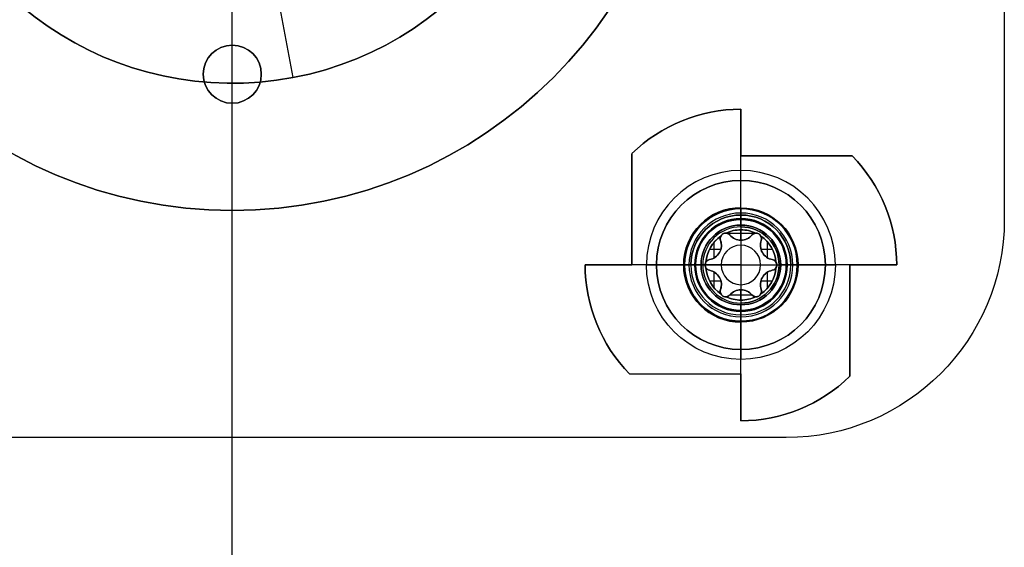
# Model space of a CAD drawing. Header units: millimetres. Extents: x -368 to 368, y -356 to 344.
# Tile 206 of 256: x -12 to 43, y -50 to -20. Entities that reach past the tile are written whole.
import ezdxf

# ---------------------------------------------------------------- set-up
doc = ezdxf.new("R2010")
doc.units = ezdxf.units.MM
doc.layers.add('Livello 01', color=7, linetype='Continuous')

# ---------------------------------------------------------------- blocks, each defined once
blk = doc.blocks.new('VTM05X25STIN0')
at = {"layer": 'Livello 01', "color": 250, "true_color": 0x404040}
for p, q in [((0, 4.65, -0.55), (0, 4.65)), ((0, 2.5, -2.7), (0, 4.65, -0.55)), ((0, 2.535), (0, 4.65)), ((0, 1.975, -0.14), (0, 2.535)), ((0, 2.5, -25), (0, 2.5, -4.3)), ((0, -2.5, -25), (0, 2.5, -25)), ((0, 2.195, -3.565), (0, 2.195, -3.435)), ((-0.875, 1.101), (-0.875, 1.726)), ((0, 0, -2.219), (0, 1.975, -1.5)), ((0, 1.975, -1.5), (0, 1.975, -0.14)), ((0.875, 1.101), (0.875, 1.726)), ((-1.451, 1.137, -1.548), (-1.451, 1.137)), ((-0.396, 1.463), (-1.268, 1.463)), ((1.268, 1.463), (0.396, 1.463)), ((1.451, 1.137, -1.548), (1.451, 1.137)), ((-1.752, -0.823), (-1.752, 0.823)), ((-1.751, 0.837, -1.513), (-1.751, 0.837, -0.149)), ((-1.082, 1.074, -1.664), (-1.082, 1.074)), ((1.082, 1.074, -1.664), (1.082, 1.074)), ((1.65, -0.613), (1.65, 0.613)), ((1.751, 0.837, -1.513), (1.751, 0.837, -0.149)), ((-2.535, 0), (-4.65, 0)), ((-1.936, 0, -0.15), (-1.936, 0)), ((-1.364, 0), (-1.936, 0)), ((-2.5, 0, -25), (2.5, 0, -25)), ((0, 0, -2.219), (0, -1.975, -1.5)), ((1.935, 0), (1.364, 0)), ((4.65, 0), (2.535, 0)), ((-1.751, -0.838, -1.513), (-1.751, -0.838, -0.149)), ((-1.082, -1.074, -1.664), (-1.082, -1.074)), ((1.082, -1.074, -1.664), (1.082, -1.074)), ((1.751, -0.838, -1.513), (1.751, -0.838, -0.149)), ((-1.451, -1.138, -1.548), (-1.451, -1.138)), ((-0.396, -1.463), (-1.268, -1.463)), ((-0.875, -1.726), (-0.875, -1.101)), ((1.268, -1.463), (0.396, -1.463)), ((0.875, -1.726), (0.875, -1.101)), ((1.451, -1.138, -1.548), (1.451, -1.138)), ((0, -1.975, -0.14), (0, -2.535)), ((0, -1.975, -1.5), (0, -1.975, -0.14)), ((0, -2.195, -3.565), (0, -2.195, -3.435)), ((0, -2.5, -25), (0, -2.5, -4.3)), ((0, -2.5, -2.7), (0, -4.65, -0.55)), ((0, -4.65), (0, -2.535)), ((0, -4.65, -0.55), (0, -4.65))]:
    blk.add_line(p, q, dxfattribs=at)
for centre, radius, start, end in [((0, 0, -0.55), 4.65, 360, 180), ((0, 0, -0.275), 4.65, 360, 180), ((0, 0, -2.642), 2.558, 360, 180), ((0, 0), 2.535, 360, 180), ((0, 0, -2.7), 2.5, 360, 180), ((0, 0, -25), 2.5, 360, 180), ((0, 0, -14.65), 2.5, 360, 180), ((0, 0, -3.565), 2.195, 360, 180), ((0, 0, -3.5), 2.195, 360, 180), ((0, 0, -3.565), 2.195, 360, 180), ((0, 0, -0.15), 1.935, 94.7362, 145.2638), ((0, 0, -0.075), 1.936, 94.7362, 145.2638), ((-1.082, 1.874, -0.861), 0.8, 250.4154, 349.5846), ((0, 1.675, -0.79), 0.3, 10.4154, 169.5846), ((0, 0, -0.15), 1.935, 34.7362, 85.2638), ((0, 0, -0.075), 1.936, 34.7362, 85.2638), ((1.082, 1.874, -0.861), 0.8, 190.4154, 289.5846), ((-1.451, 0.837, -0.79), 0.3, 70.4154, 229.5846), ((0, 0, -1.823), 1.086, 360, 180), ((1.451, 0.837, -0.79), 0.3, 310.4154, 109.5846), ((0, 0, -0.075), 1.936, 154.7362, 205.2638), ((0, 0, -0.15), 1.936, 154.7362, 180), ((-2.164, 0, -0.861), 0.8, 360, 49.5846), ((2.164, 0, -0.861), 0.8, 130.4154, 180), ((0, 0, -0.15), 1.936, 360, 25.2638), ((0, 0, -0.075), 1.936, 360, 25.2638), ((0, 0, -0.275), 4.65, 180, 360), ((0, 0, -14.65), 2.5, 180, 360), ((0, 0, -3.5), 2.195, 180, 360), ((0, 0, -0.15), 1.936, 180, 205.2638), ((-2.164, 0, -0.861), 0.8, 310.4154, 360), ((0, 0, -1.823), 1.086, 180, 360), ((0, 0, -2.642), 2.558, 180, 360), ((0, 0, -2.7), 2.5, 180, 360), ((0, 0, -25), 2.5, 180, 360), ((0, 0, -3.565), 2.195, 180, 360), ((0, 0, -3.565), 2.195, 180, 360), ((2.164, 0, -0.861), 0.8, 180, 229.5846), ((0, 0, -0.15), 1.935, 334.7362, 0), ((0, 0, -0.075), 1.936, 334.7362, 360), ((-1.451, -0.838, -0.79), 0.3, 130.4154, 289.5846), ((-1.082, -1.874, -0.861), 0.8, 10.4154, 109.5846), ((1.082, -1.874, -0.861), 0.8, 70.4154, 169.5846), ((1.451, -0.838, -0.79), 0.3, 250.4154, 49.5846), ((0, 0, -0.15), 1.935, 214.7362, 265.2638), ((0, 0, -0.075), 1.936, 214.7362, 265.2638), ((0, 0, -0.15), 1.936, 274.7362, 325.2638), ((0, 0, -0.075), 1.936, 274.7362, 325.2638), ((0, -1.675, -0.79), 0.3, 190.4154, 349.5846)]:
    blk.add_arc(centre, radius, start, end, dxfattribs=at)
at = {"layer": 'Livello 01', "color": 250, "true_color": 0x404040, "extrusion": (0, 0, -1)}
for centre, radius, start, end in [((0, 0), 4.65, 0, 180), ((0, 0, 4.3), 2.5, 0, 180), ((0, 0, 3.435), 2.195, 0, 180), ((0, 0), 1.935, 34.7362, 85.2638), ((1.082, 1.874), 0.8, 190.4154, 289.5846), ((0, 1.675), 0.3, 10.4154, 57.8119), ((0, 1.675), 0.3, 122.1881, 169.5846), ((0, 0), 1.936, 94.7362, 145.2638), ((-1.082, 1.874), 0.8, 250.4154, 349.5846), ((1.451, 0.837), 0.3, 62.1881, 109.5846), ((-1.451, 0.837), 0.3, 70.4154, 117.8119), ((0, 0), 1.936, 334.7362, 25.2638), ((1.451, 0.837), 0.3, 310.4154, 357.8119), ((2.164, 0), 0.8, 130.4154, 180), ((-2.164, 0), 0.8, 360, 49.5846), ((-1.451, 0.837), 0.3, 182.1881, 229.5846), ((0, 0), 1.936, 154.7362, 180), ((0, 0), 4.65, 180, 0), ((0, 0), 2.535, 180, 0), ((0, 0, 4.3), 2.5, 180, 0), ((0, 0, 3.435), 2.195, 180, 0), ((2.164, 0), 0.8, 180, 229.5846), ((0, 0, 0.55), 4.65, 180, 360), ((-2.164, 0), 0.8, 310.4154, 360), ((0, 0), 1.935, 180, 205.2638), ((1.451, -0.838), 0.3, 2.1881, 49.5846), ((1.082, -1.874), 0.8, 70.4154, 169.5846), ((-1.082, -1.874), 0.8, 10.4154, 109.5846), ((-1.451, -0.838), 0.3, 130.4154, 177.8119), ((1.451, -0.838), 0.3, 250.4154, 297.8119), ((0, 0), 1.935, 274.7362, 325.2638), ((0, 0), 1.936, 214.7362, 265.2638), ((-1.451, -0.838), 0.3, 242.1881, 289.5846), ((0, -1.675), 0.3, 302.1881, 349.5846), ((0, -1.675), 0.3, 190.4154, 237.8119)]:
    blk.add_arc(centre, radius, start, end, dxfattribs=at)
at = {"layer": 'Livello 01', "color": 250, "true_color": 0x404040, "extrusion": (1, 0, 0)}
for centre, start, end in [((3.235, -3.565), 180, 225), ((3.235, -3.435), 135, 180)]:
    blk.add_arc(centre, 1.04, start, end, dxfattribs=at)
at = {"layer": 'Livello 01', "color": 250, "true_color": 0x404040, "extrusion": (0, -1, 0)}
for centre, start, end in [((-3.235, -3.435), 0, 45), ((-3.235, -3.565), 315, 360), ((3.235, -3.435), 135, 180), ((3.235, -3.565), 180, 225)]:
    blk.add_arc(centre, 1.04, start, end, dxfattribs=at)
at = {"layer": 'Livello 01', "color": 250, "true_color": 0x404040, "extrusion": (-1, 0, 0)}
for centre, start, end in [((3.235, -3.435), 135, 180), ((3.235, -3.565), 180, 225)]:
    blk.add_arc(centre, 1.04, start, end, dxfattribs=at)
at = {"layer": 'Livello 01', "color": 250, "true_color": 0x404040}
for points, knots in [([(-1.35, 1.12, -1.58), (-1.244, 1.082, -1.619), (-1.13, 1.067, -1.654), (-0.901, 1.086, -1.706), (-0.785, 1.122, -1.722), (-0.581, 1.239, -1.723), (-0.492, 1.321, -1.707), (-0.359, 1.512, -1.654), (-0.315, 1.618, -1.619), (-0.295, 1.729, -1.58)], [-1.432609, -1.432609, -1.432609, -1.432609, -1.074457, -1.074457, -0.716305, -0.716305, -0.358152, -0.358152, 0, 0, 0, 0]), ([(-0.295, 1.729, -1.58), (-0.283, 1.796, -1.557), (-0.247, 1.858, -1.537), (-0.141, 1.949, -1.508), (-0.071, 1.975, -1.5), (0.072, 1.975, -1.5), (0.141, 1.949, -1.508), (0.248, 1.858, -1.537), (0.283, 1.796, -1.557), (0.295, 1.729, -1.58)], [-0.8702209, -0.8702209, -0.8702209, -0.8702209, -0.6526656, -0.6526656, -0.4351104, -0.4351104, -0.2175552, -0.2175552, 0, 0, 0, 0]), ([(-0.16, 1.929, -0.15), (-0.112, 1.959, -0.143), (-0.056, 1.975, -0.14), (0.056, 1.975, -0.14), (0.112, 1.959, -0.143), (0.16, 1.929, -0.15)], [0, 0, 0, 0, 0.1712108, 0.1712108, 0.3424217, 0.3424217, 0.3424217, 0.3424217]), ([(0.295, 1.729, -1.58), (0.315, 1.618, -1.619), (0.359, 1.512, -1.654), (0.49, 1.323, -1.706), (0.579, 1.241, -1.722), (0.782, 1.123, -1.723), (0.898, 1.087, -1.707), (1.13, 1.067, -1.654), (1.244, 1.082, -1.619), (1.35, 1.12, -1.58)], [-1.432609, -1.432609, -1.432609, -1.432609, -1.074457, -1.074457, -0.716305, -0.716305, -0.358152, -0.358152, 0, 0, 0, 0]), ([(-1.645, 0.609, -1.58), (-1.697, 0.653, -1.557), (-1.733, 0.715, -1.537), (-1.758, 0.852, -1.508), (-1.746, 0.926, -1.5), (-1.674, 1.05, -1.5), (-1.617, 1.097, -1.508), (-1.485, 1.144, -1.537), (-1.414, 1.143, -1.557), (-1.35, 1.12, -1.58)], [-0.8702209, -0.8702209, -0.8702209, -0.8702209, -0.6526656, -0.6526656, -0.4351104, -0.4351104, -0.2175552, -0.2175552, 0, 0, 0, 0]), ([(-1.75, 0.826, -0.15), (-1.753, 0.882, -0.143), (-1.739, 0.939, -0.14), (-1.683, 1.036, -0.14), (-1.64, 1.077, -0.143), (-1.591, 1.103, -0.15)], [0, 0, 0, 0, 0.1712108, 0.1712108, 0.3424217, 0.3424217, 0.3424217, 0.3424217]), ([(1.35, 1.12, -1.58), (1.414, 1.143, -1.557), (1.486, 1.143, -1.537), (1.617, 1.097, -1.508), (1.675, 1.049, -1.5), (1.746, 0.925, -1.5), (1.758, 0.852, -1.508), (1.733, 0.714, -1.537), (1.697, 0.653, -1.557), (1.645, 0.609, -1.58)], [-0.8702209, -0.8702209, -0.8702209, -0.8702209, -0.6526656, -0.6526656, -0.4351104, -0.4351104, -0.2175552, -0.2175552, 0, 0, 0, 0]), ([(1.591, 1.103, -0.15), (1.64, 1.077, -0.143), (1.682, 1.036, -0.14), (1.738, 0.939, -0.14), (1.753, 0.882, -0.143), (1.75, 0.826, -0.15)], [0, 0, 0, 0, 0.1712108, 0.1712108, 0.3424217, 0.3424217, 0.3424217, 0.3424217]), ([(-1.364, 0, -1.722), (-1.364, 0.117, -1.722), (-1.39, 0.235, -1.707), (-1.489, 0.445, -1.654), (-1.559, 0.536, -1.619), (-1.645, 0.609, -1.58)], [-0.7163168, -0.7163168, -0.7163168, -0.7163168, -0.3581584, -0.3581584, 0, 0, 0, 0]), ([(1.645, 0.609, -1.58), (1.559, 0.536, -1.619), (1.489, 0.444, -1.654), (1.391, 0.236, -1.706), (1.364, 0.118, -1.722), (1.364, 0, -1.722)], [-0.7162915, -0.7162915, -0.7162915, -0.7162915, -0.3581457, -0.3581457, 0, 0, 0, 0]), ([(-1.645, -0.609, -1.58), (-1.559, -0.536, -1.619), (-1.489, -0.444, -1.654), (-1.391, -0.236, -1.706), (-1.364, -0.118, -1.722), (-1.364, 0, -1.722)], [-0.7162915, -0.7162915, -0.7162915, -0.7162915, -0.3581457, -0.3581457, 0, 0, 0, 0]), ([(1.364, 0, -1.722), (1.364, -0.117, -1.722), (1.39, -0.235, -1.707), (1.489, -0.445, -1.654), (1.559, -0.536, -1.619), (1.645, -0.609, -1.58)], [-0.7163168, -0.7163168, -0.7163168, -0.7163168, -0.3581584, -0.3581584, 0, 0, 0, 0]), ([(-1.35, -1.12, -1.58), (-1.414, -1.143, -1.557), (-1.486, -1.143, -1.537), (-1.617, -1.097, -1.508), (-1.675, -1.049, -1.5), (-1.746, -0.925, -1.5), (-1.758, -0.852, -1.508), (-1.733, -0.714, -1.537), (-1.697, -0.653, -1.557), (-1.645, -0.609, -1.58)], [-0.8702209, -0.8702209, -0.8702209, -0.8702209, -0.6526656, -0.6526656, -0.4351104, -0.4351104, -0.2175552, -0.2175552, 0, 0, 0, 0]), ([(-1.75, -0.826, -0.15), (-1.753, -0.882, -0.143), (-1.738, -0.939, -0.14), (-1.682, -1.036, -0.14), (-1.64, -1.077, -0.143), (-1.591, -1.103, -0.15)], [-0.3424217, -0.3424217, -0.3424217, -0.3424217, -0.1712108, -0.1712108, 0, 0, 0, 0]), ([(-0.295, -1.729, -1.58), (-0.315, -1.618, -1.619), (-0.359, -1.512, -1.654), (-0.49, -1.323, -1.706), (-0.579, -1.241, -1.722), (-0.782, -1.123, -1.723), (-0.898, -1.087, -1.707), (-1.13, -1.067, -1.654), (-1.244, -1.082, -1.619), (-1.35, -1.12, -1.58)], [-1.432609, -1.432609, -1.432609, -1.432609, -1.074457, -1.074457, -0.716305, -0.716305, -0.358152, -0.358152, 0, 0, 0, 0]), ([(1.35, -1.12, -1.58), (1.244, -1.082, -1.619), (1.13, -1.067, -1.654), (0.901, -1.086, -1.706), (0.785, -1.122, -1.722), (0.581, -1.239, -1.723), (0.492, -1.321, -1.707), (0.359, -1.512, -1.654), (0.315, -1.618, -1.619), (0.295, -1.729, -1.58)], [-1.432609, -1.432609, -1.432609, -1.432609, -1.074457, -1.074457, -0.716305, -0.716305, -0.358152, -0.358152, 0, 0, 0, 0]), ([(1.645, -0.609, -1.58), (1.697, -0.653, -1.557), (1.733, -0.715, -1.537), (1.758, -0.852, -1.508), (1.746, -0.926, -1.5), (1.674, -1.05, -1.5), (1.617, -1.097, -1.508), (1.485, -1.144, -1.537), (1.414, -1.143, -1.557), (1.35, -1.12, -1.58)], [-0.8702209, -0.8702209, -0.8702209, -0.8702209, -0.6526656, -0.6526656, -0.4351104, -0.4351104, -0.2175552, -0.2175552, 0, 0, 0, 0]), ([(1.591, -1.103, -0.15), (1.64, -1.077, -0.143), (1.683, -1.036, -0.14), (1.739, -0.939, -0.14), (1.753, -0.882, -0.143), (1.75, -0.826, -0.15)], [-0.3424217, -0.3424217, -0.3424217, -0.3424217, -0.1712108, -0.1712108, 0, 0, 0, 0]), ([(0.295, -1.729, -1.58), (0.283, -1.796, -1.557), (0.247, -1.858, -1.537), (0.141, -1.949, -1.508), (0.071, -1.975, -1.5), (-0.072, -1.975, -1.5), (-0.141, -1.949, -1.508), (-0.248, -1.858, -1.537), (-0.283, -1.796, -1.557), (-0.295, -1.729, -1.58)], [-0.8702209, -0.8702209, -0.8702209, -0.8702209, -0.6526656, -0.6526656, -0.4351104, -0.4351104, -0.2175552, -0.2175552, 0, 0, 0, 0]), ([(-0.16, -1.929, -0.15), (-0.112, -1.959, -0.143), (-0.056, -1.975, -0.14), (0.056, -1.975, -0.14), (0.112, -1.959, -0.143), (0.16, -1.929, -0.15)], [-0.3424217, -0.3424217, -0.3424217, -0.3424217, -0.1712108, -0.1712108, 0, 0, 0, 0])]:
    blk.add_open_spline(points, degree=3, knots=knots, dxfattribs=at)
for points in [[(-0.295, 1.729, -1.58), (-0.295, 1.729)], [(-0.16, 1.929), (-0.16, 1.929, -0.15)], [(0.16, 1.929, -0.15), (0.16, 1.929)], [(0.295, 1.729), (0.295, 1.729, -1.58)], [(-1.591, 1.103, -0.15), (-1.591, 1.103)], [(-1.35, 1.12), (-1.35, 1.12, -1.58)], [(1.35, 1.12, -1.58), (1.35, 1.12)], [(1.591, 1.103), (1.591, 1.103, -0.15)], [(-1.75, 0.826), (-1.75, 0.826, -0.15)], [(-1.645, 0.609, -1.58), (-1.645, 0.609)], [(1.645, 0.609), (1.645, 0.609, -1.58)], [(1.75, 0.826, -0.15), (1.75, 0.826)], [(-4.65, 0, -0.55), (-4.65, 0)], [(-2.535, 0), (-1.936, 0, -0.15)], [(-2.5, 0, -25), (-2.5, 0, -4.3)], [(-2.195, 0, -3.565), (-2.195, 0, -3.435)], [(-1.364, 0, -1.722), (-1.364, 0)], [(-1.364, 0, -1.722), (0, 0, -2.219)], [(0, 0, -2.219), (1.364, 0, -1.722)], [(-2.5, 0, -2.7), (-4.65, 0, -0.55)], [(1.364, 0, -1.722), (1.364, 0)], [(1.935, 0, -0.15), (1.935, 0)], [(1.935, 0, -0.15), (2.535, 0)], [(2.195, 0, -3.435), (2.195, 0, -3.565)], [(4.65, 0, -0.55), (2.5, 0, -2.7)], [(2.5, 0, -4.3), (2.5, 0, -25)], [(4.65, 0), (4.65, 0, -0.55)], [(-1.75, -0.826, -0.15), (-1.75, -0.826)], [(-1.645, -0.609), (-1.645, -0.609, -1.58)], [(1.645, -0.609, -1.58), (1.645, -0.609)], [(1.75, -0.826), (1.75, -0.826, -0.15)], [(-1.591, -1.103), (-1.591, -1.103, -0.15)], [(-1.35, -1.12, -1.58), (-1.35, -1.12)], [(1.35, -1.12), (1.35, -1.12, -1.58)], [(1.591, -1.103, -0.15), (1.591, -1.103)], [(-0.295, -1.729), (-0.295, -1.729, -1.58)], [(-0.16, -1.929, -0.15), (-0.16, -1.929)], [(0.16, -1.929), (0.16, -1.929, -0.15)], [(0.295, -1.729, -1.58), (0.295, -1.729)]]:
    blk.add_open_spline(points, degree=1, dxfattribs=at)
blk = doc.blocks.new('MCP144A07_01')
at = {"layer": 'Livello 01', "color": 8, "true_color": 0x808080}
for p, q in [((0, 25, 2), (0, 25)), ((0, 19.1, 2), (0, 25, 2)), ((0, 19.1), (0, 25)), ((0, 19.1), (0, 19.1, 2)), ((0, 15.9), (0, 15.9, 2)), ((0, 10.25, 2), (0, 15.9, 2)), ((0, 10.25), (0, 15.9)), ((0, 10.25, 2), (0, 10.25)), ((-17.5, 1.6), (-17.5, 1.6, 2)), ((17.5, 1.6), (17.5, 1.6, 2)), ((-25, 0, 2), (-19.1, 0, 2)), ((-25, 0), (-19.1, 0)), ((-15.9, 0, 2), (-10.25, 0, 2)), ((-15.9, 0), (-10.25, 0)), ((10.25, 0, 2), (15.9, 0, 2)), ((10.25, 0), (15.9, 0)), ((19.1, 0, 2), (25, 0, 2)), ((19.1, 0), (25, 0)), ((-17.5, -1.6), (-17.5, -1.6, 2)), ((17.5, -1.6), (17.5, -1.6, 2)), ((0, -10.25, 2), (0, -10.25)), ((0, -15.9, 2), (0, -10.25, 2)), ((0, -15.9), (0, -10.25)), ((0, -15.9), (0, -15.9, 2)), ((0, -19.1), (0, -19.1, 2)), ((0, -25, 2), (0, -19.1, 2)), ((0, -25), (0, -19.1)), ((0, -25, 2), (0, -25))]:
    blk.add_line(p, q, dxfattribs=at)
at = {"layer": 'Livello 01', "color": 8, "true_color": 0x808080, "extrusion": (0, 0, -1)}
for centre, radius, start, end in [((0, 0, -2), 25, 0, 180), ((0, 0, -1), 25, 0, 180), ((0, 17.5), 1.6, 0, 180), ((0, 17.5, -2), 1.6, 0, 180), ((0, 17.5, -2), 1.6, 180, 0), ((0, 0, -2), 10.25, 0, 180), ((0, 0), 10.25, 0, 180), ((0, 0, -1), 10.25, 0, 180), ((17.5, 0), 1.6, 0, 180), ((17.5, 0, -2), 1.6, 0, 180), ((-17.5, 0), 1.6, 0, 180), ((-17.5, 0, -2), 1.6, 0, 180), ((0, 0, -2), 25, 180, 0), ((0, 0, -1), 25, 180, 0), ((0, 0, -2), 10.25, 180, 0), ((0, 0, -1), 10.25, 180, 0), ((-17.5, 0, -2), 1.6, 180, 0), ((17.5, 0, -2), 1.6, 180, 0), ((0, -17.5), 1.6, 0, 180), ((0, -17.5, -2), 1.6, 0, 180), ((0, -17.5, -2), 1.6, 180, 0)]:
    blk.add_arc(centre, radius, start, end, dxfattribs=at)
at = {"layer": 'Livello 01', "color": 8, "true_color": 0x808080}
for centre, radius, start, end in [((0, 0), 25, 0, 180), ((0, 17.5, 1), 1.6, 0, 180), ((0, 17.5), 1.6, 180, 0), ((0, 17.5, 1), 1.6, 180, 0), ((-17.5, 0, 1), 1.6, 0, 180), ((17.5, 0, 1), 1.6, 0, 180), ((0, 0), 25, 180, 0), ((0, 0), 10.25, 180, 0), ((17.5, 0), 1.6, 180, 0), ((17.5, 0, 1), 1.6, 180, 0), ((-17.5, 0), 1.6, 180, 0), ((-17.5, 0, 1), 1.6, 180, 0), ((0, -17.5, 1), 1.6, 0, 180), ((0, -17.5), 1.6, 180, 0), ((0, -17.5, 1), 1.6, 180, 0)]:
    blk.add_arc(centre, radius, start, end, dxfattribs=at)
for points in [[(-1.6, 17.5, 2), (-1.6, 17.5)], [(1.6, 17.5), (1.6, 17.5, 2)], [(-25, 0), (-25, 0, 2)], [(-10.25, 0, 2), (-10.25, 0)], [(15.9, 0, 2), (15.9, 0)], [(19.1, 0), (19.1, 0, 2)], [(-19.1, 0, 2), (-19.1, 0)], [(-15.9, 0), (-15.9, 0, 2)], [(10.25, 0), (10.25, 0, 2)], [(25, 0, 2), (25, 0)], [(-1.6, -17.5, 2), (-1.6, -17.5)], [(1.6, -17.5), (1.6, -17.5, 2)]]:
    blk.add_open_spline(points, degree=1, dxfattribs=at)
blk = doc.blocks.new('Ragno M5x8 inox')
at = {"layer": 'Livello 01', "color": 253, "true_color": 0x9da4ac}
for p, q in [((-3.15, 8), (-3.15, 1)), ((-3.15, 8), (-2.1, 8)), ((-2.1, 1), (-2.1, 8)), ((0, 8, 3.15), (0, 8, 2.1)), ((0, 8, -2.1), (0, 8, -3.15)), ((2.1, 8), (3.15, 8)), ((2.1, 1), (2.1, 8)), ((3.15, 8), (3.15, 1)), ((-7.288, 0), (-7.288, 1)), ((-6, 1), (-3.15, 1)), ((-6, 0, -3.063), (-6, 1, -3.063)), ((-3.063, 0, 6), (-3.063, 1, 6)), ((0, 1, -8.575), (0, 1, -3.15)), ((0, 1, 3.15), (0, 1, 6)), ((0, 0, 7.288), (0, 1, 7.288)), ((0, 0, -7.288), (0, 1, -7.288)), ((3.063, 0, -6), (3.063, 1, -6)), ((3.15, 1), (8.575, 1)), ((6, 0, 3.063), (6, 1, 3.063)), ((7.287, 0), (7.287, 1)), ((-8.575, 0.5), (-6, 0.5)), ((0, 0.5, 6), (-6.126, 0.5, 6)), ((-6, 0.5), (-6, 0.5, -6.126)), ((0, 0.5, 8.575), (0, 0.5, 6)), ((0, 0.5, -8.575), (0, 0.5, -6)), ((6.126, 0.5, -6), (0, 0.5, -6)), ((0, 0, -7.287), (0, 0, -3.1)), ((3.1, 0), (6, 0)), ((8.575, 0.5), (6, 0.5)), ((6, 0.5), (6, 0.5, 6.126)), ((7.108, 0), (8.575, 0)), ((-6, 0), (-3.1, 0)), ((0, 0, 3.1), (0, 0, 7.248))]:
    blk.add_line(p, q, dxfattribs=at)
at = {"layer": 'Livello 01', "color": 253, "true_color": 0x9da4ac, "extrusion": (0, -1, 0)}
for centre, radius, start, end in [((0, 0, -8), 3.15, 90, 270), ((0, 0, -8), 2.1, 90, 270), ((0, 0, -8), 3.15, 270, 90), ((0, 0, -4.5), 3.15, 90, 270), ((0, 0, -4.5), 3.15, 270, 90), ((0, 0, -1), 8.575, 135.5964, 180), ((0, 0, -1), 8.575, 225.5964, 270), ((0, 0, -1), 3.15, 90, 270), ((0, 0, -1), 8.575, 45.5964, 90), ((0, 0, -1), 8.575, 315.5964, 0), ((0, 0, -0.5), 8.575, 135.5964, 180), ((0, 0, -0.5), 8.575, 225.5964, 270), ((0, 0, -0.5), 8.575, 45.5964, 90), ((0, 0, -0.5), 8.575, 315.5964, 0), ((0, 0), 3.1, 90, 270), ((0, 0), 3.1, 270, 90)]:
    blk.add_arc(centre, radius, start, end, dxfattribs=at)
at = {"layer": 'Livello 01', "color": 253, "true_color": 0x9da4ac, "extrusion": (0, 1, 0)}
for centre, radius, start, end in [((0, 0, 8), 2.1, 90, 270), ((0, 0, 4.5), 2.1, 270, 90), ((0, 0, 4.5), 2.1, 90, 270), ((0, 0, 1), 2.1, 270, 90), ((0, 0, 1), 2.1, 90, 270), ((0, 0, 1), 3.15, 90, 270), ((0, 0), 8.575, 270, 314.4036), ((0, 0), 3.1, 270, 90), ((0, 0), 3.1, 90, 270), ((0, 0), 8.575, 0, 44.4036), ((0, 0), 8.575, 90, 134.4036), ((0, 0), 8.575, 180, 224.4036)]:
    blk.add_arc(centre, radius, start, end, dxfattribs=at)
at = {"layer": 'Livello 01', "color": 253, "true_color": 0x9da4ac, "extrusion": (0, 0, -1)}
blk.add_arc((3.1, 1), 1, 180, 270, dxfattribs=at)
at = {"layer": 'Livello 01', "color": 253, "true_color": 0x9da4ac, "extrusion": (1, 0, 0)}
blk.add_arc((1, -3.1), 1, 90, 180, dxfattribs=at)
at = {"layer": 'Livello 01', "color": 253, "true_color": 0x9da4ac, "extrusion": (-1, 0, 0)}
blk.add_arc((-1, 3.1), 1, 270, 360, dxfattribs=at)
at = {"layer": 'Livello 01', "color": 253, "true_color": 0x9da4ac}
blk.add_arc((3.1, 1), 1, 180, 270, dxfattribs=at)
for points in [[(0, 8, -2.1), (0, 1, -2.1)], [(0, 1, 2.1), (0, 8, 2.1)], [(0, 8, 3.15), (0, 1, 3.15)], [(0, 1, -3.15), (0, 8, -3.15)], [(-8.575, 1), (-8.575, 0)], [(-6, 1), (-8.575, 1)], [(-6.126, 0, 6), (-6.126, 1, 6)], [(-6.126, 1, 6), (0, 1, 6)], [(-6, 0, -6.126), (-6, 1, -6.126)], [(-6, 1, -6.126), (-6, 1)], [(-6, 0), (-6, 1)], [(0, 1, -8.575), (0, 0, -8.575)], [(0, 1, 8.575), (0, 0, 8.575)], [(0, 1, 6), (0, 1, 8.575)], [(6.126, 1, -6), (0, 1, -6)], [(0, 1, -6), (0, 1, -8.575)], [(0, 0, 6), (0, 1, 6)], [(0, 0, -6), (0, 1, -6)], [(6, 0, 6.126), (6, 1, 6.126)], [(6, 1, 6.126), (6, 1)], [(6, 1), (8.575, 1)], [(6, 0), (6, 1)], [(6.126, 0, -6), (6.126, 1, -6)], [(8.575, 1), (8.575, 0)], [(-6, 0), (-8.575, 0)], [(-6.126, 0, 6), (0, 0, 6)], [(-6, 0, -6.126), (-6, 0)], [(0, 0, -6), (0, 0, -8.575)], [(0, 0, 6), (0, 0, 8.575)], [(6.126, 0, -6), (0, 0, -6)], [(6, 0), (8.575, 0)], [(6, 0, 6.126), (6, 0)]]:
    blk.add_open_spline(points, degree=1, dxfattribs=at)
blk = doc.blocks.new('MCP144A13_04')
at = {"layer": 'Livello 01', "color": 253, "true_color": 0x999999}
blk.add_line((0, -7.5), (0, -7.5, 335), dxfattribs=at)
blk = doc.blocks.new('MCP144A14_04')
at = {"layer": 'Livello 01', "color": 253, "true_color": 0x999999}
blk.add_line((0, 7.5), (0, 7.5, 339.5), dxfattribs=at)
blk = doc.blocks.new('MCA144A01_04')
at = {"layer": 'Livello 01', "extrusion": (5.55112e-17, 2.77556e-17, -1), "rotation": 360}
blk.add_blockref('MCP144A13_04', (0, 282.5, -60), dxfattribs=at)
at = {"layer": 'Livello 01', "extrusion": (0, 0, -1)}
blk.add_blockref('Ragno M5x8 inox', (-28, 274, 262), dxfattribs=at)
at = {"layer": 'Livello 01', "extrusion": (-4.23395e-18, -2.12635e-17, -1), "rotation": 360}
blk.add_blockref('MCP144A14_04', (0, -282.5, -60), dxfattribs=at)
at = {"layer": 'Livello 01', "extrusion": (-2.37527e-16, 1, -2.12635e-17), "rotation": 180}
blk.add_blockref('MCP144A07_01', (0, -290, -275), dxfattribs=at)
blk = doc.blocks.new('Vite svasata brugola M20X40')
at = {"layer": 'Livello 01', "color": 8, "true_color": 0x808080}
for p, q in [((0, 19, 18), (0, 20, 18)), ((0, 20, 6), (0, 20, 18)), ((0, 11.293, 10.293), (0, 19, 18))]:
    blk.add_line(p, q, dxfattribs=at)
at = {"layer": 'Livello 01', "color": 8, "true_color": 0x808080, "extrusion": (0, -1, 0)}
blk.add_arc((0, 0, -20), 18, 0, 180, dxfattribs=at)
at = {"layer": 'Livello 01', "color": 8, "true_color": 0x808080, "extrusion": (0, 1, 0)}
for centre in [(0, 0, 19.5), (0, 0, 19)]:
    blk.add_arc(centre, 18, 0, 180, dxfattribs=at)
blk = doc.blocks.new('MCP144A04_01')
at = {"layer": 'Livello 01', "color": 251, "true_color": 0x706969}
for p, q in [((0, 13.5, -280), (0, 13.5, 280)), ((0, 8.75, -280), (0, 13.5, -280)), ((0, 8.75, 280), (0, 13.5, 280)), ((0, 7.5, -239.249), (0, 8.75, -240)), ((0, 8.75, -240), (0, 8.75, -280)), ((0, 7.5, 239.249), (0, 8.75, 240)), ((0, 8.75, 240), (0, 8.75, 280)), ((0, 7.5, -239.249), (0, 7.5, 239.249)), ((-13.5, 0, -280), (-8.75, 0, -280)), ((-13.5, 0, 280), (-8.75, 0, 280)), ((8.75, 0, -280), (13.5, 0, -280)), ((8.75, 0, 280), (13.5, 0, 280)), ((0, -7.5, 239.249), (0, -8.75, 240)), ((0, -7.5, -239.249), (0, -8.75, -240)), ((0, -7.5, -239.249), (0, -7.5, 239.249)), ((0, -8.75, 240), (0, -8.75, 280)), ((0, -8.75, -240), (0, -8.75, -280)), ((0, -13.5, -280), (0, -8.75, -280)), ((0, -13.5, 280), (0, -8.75, 280)), ((0, -13.5, -280), (0, -13.5, 280))]:
    blk.add_line(p, q, dxfattribs=at)
for centre, radius, start, end in [((0, 0, -280), 13.5, 0, 180), ((0, 0), 13.5, 0, 180), ((0, 0, -240), 8.75, 0, 180), ((0, 0, 260), 8.75, 0, 180), ((0, 0, -239.249), 7.5, 0, 180), ((0, 0), 7.5, 0, 180), ((0, 0, -280), 13.5, 180, 0), ((0, 0), 13.5, 180, 0), ((0, 0, 240), 8.75, 180, 0), ((0, 0, -280), 8.75, 180, 0), ((0, 0, 260), 8.75, 180, 0), ((0, 0, 239.249), 7.5, 180, 0), ((0, 0), 7.5, 180, 0)]:
    blk.add_arc(centre, radius, start, end, dxfattribs=at)
at = {"layer": 'Livello 01', "color": 251, "true_color": 0x706969, "extrusion": (0, 0, -1)}
for centre, radius, start, end in [((0, 0, -280), 13.5, 0, 180), ((0, 0, 280), 8.75, 0, 180), ((0, 0, -240), 8.75, 0, 180), ((0, 0, -280), 8.75, 0, 180), ((0, 0, 260), 8.75, 0, 180), ((0, 0, -239.249), 7.5, 0, 180), ((0, 0, -280), 13.5, 180, 0), ((0, 0, -280), 8.75, 180, 0), ((0, 0, 240), 8.75, 180, 0), ((0, 0, 260), 8.75, 180, 0), ((0, 0, 239.249), 7.5, 180, 0)]:
    blk.add_arc(centre, radius, start, end, dxfattribs=at)
at = {"layer": 'Livello 01', "color": 251, "true_color": 0x706969}
for points in [[(-13.5, 0, -280), (-13.5, 0, 280)], [(-8.75, 0, 280), (-8.75, 0, 240)], [(-8.75, 0, 240), (-7.5, 0, 239.249)], [(-8.75, 0, -240), (-8.75, 0, -280)], [(-7.5, 0, -239.249), (-8.75, 0, -240)], [(-7.5, 0, 239.249), (-7.5, 0, -239.249)], [(7.5, 0, 239.249), (8.75, 0, 240)], [(8.75, 0, -240), (7.5, 0, -239.249)], [(7.5, 0, -239.249), (7.5, 0, 239.249)], [(8.75, 0, 240), (8.75, 0, 280)], [(8.75, 0, -280), (8.75, 0, -240)], [(13.5, 0, 280), (13.5, 0, -280)]]:
    blk.add_open_spline(points, degree=1, dxfattribs=at)
blk = doc.blocks.new('MCP144A03_03')
at = {"layer": 'Livello 01', "color": 253, "true_color": 0x999999}
for p, q in [((42.5, 25.5, 2), (42.5, -25.5, 2)), ((0, -37.5, 4), (0, -14, 4)), ((0, -37.5), (0, -14)), ((28, -25.25, 1.55), (28, -22.8, 4)), ((28, -25.25), (28, -25.25, 1.55)), ((28, -30.75, 1.55), (28, -33.2, 4)), ((28, -30.75), (28, -30.75, 1.55)), ((30.5, -37.5, 2), (-30.5, -37.5, 2)), ((0, -37.5), (0, -37.5, 4))]:
    blk.add_line(p, q, dxfattribs=at)
for centre, radius, start, end in [((28, -28, 4), 5.2, 0, 180), ((28, -28, 1.66), 2.86, 0, 180), ((28, -28), 2.75, 0, 180), ((28, -28, 0.775), 2.75, 0, 180), ((28, -28, 1.66), 2.86, 180, 0), ((28, -28, 1.55), 2.75, 180, 0), ((28, -28), 2.75, 180, 0), ((28, -28, 0.775), 2.75, 180, 0)]:
    blk.add_arc(centre, radius, start, end, dxfattribs=at)
at = {"layer": 'Livello 01', "color": 253, "true_color": 0x999999, "extrusion": (0, 0, -1)}
for centre, radius, start, end in [((-28, -28, -1.55), 2.75, 0, 180), ((-30.5, -25.5, -4), 12, 180, 270), ((-30.5, -25.5), 12, 180, 270), ((-30.5, -25.5, -2), 12, 180, 270), ((-28, -28, -4), 5.2, 180, 0)]:
    blk.add_arc(centre, radius, start, end, dxfattribs=at)
at = {"layer": 'Livello 01', "color": 253, "true_color": 0x999999}
for points in [[(42.5, 25.5, 4), (42.5, -25.5, 4)], [(42.5, 25.5), (42.5, -25.5)], [(42.5, -25.5), (42.5, -25.5, 4)], [(22.8, -28, 4), (25.25, -28, 1.55)], [(25.25, -28, 1.55), (25.25, -28)], [(30.75, -28, 1.55), (33.2, -28, 4)], [(30.75, -28), (30.75, -28, 1.55)], [(30.5, -37.5, 4), (-30.5, -37.5, 4)], [(30.5, -37.5), (-30.5, -37.5)], [(30.5, -37.5, 4), (30.5, -37.5)]]:
    blk.add_open_spline(points, degree=1, dxfattribs=at)
blk = doc.blocks.new('MCA144A03_03')
at = {"layer": 'Livello 01'}
blk.add_blockref('MCP144A03_03', (0, 0), dxfattribs=at)
at = {"layer": 'Livello 01', "rotation": 236.1060433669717}
blk.add_blockref('MCP144A04_01', (0, 0, -276), dxfattribs=at)

msp = doc.modelspace()

# ---------------------------------------------------------------- block references
at = {"layer": 'Livello 01', "extrusion": (0, -1, -5.55112e-16)}
msp.add_blockref('MCA144A01_04', (0, -284.03, 295.97), dxfattribs=at)
at = {"layer": 'Livello 01'}
for name, p, rotation in [('MCA144A03_03', (0, -5.97, 1.97), 359.9999999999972), ('VTM05X25STIN0', (28, -33.97, 5.97), 270.0000000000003)]:
    msp.add_blockref(name, p, dxfattribs=dict(at, rotation=rotation))
at = {"layer": 'Livello 01', "extrusion": (0.185687, -0.982609, -5.14996e-16), "rotation": 180}
msp.add_blockref('Vite svasata brugola M20X40', (-1.108, -554.03, 5.866), dxfattribs=at)

doc.saveas('drawing.dxf')
